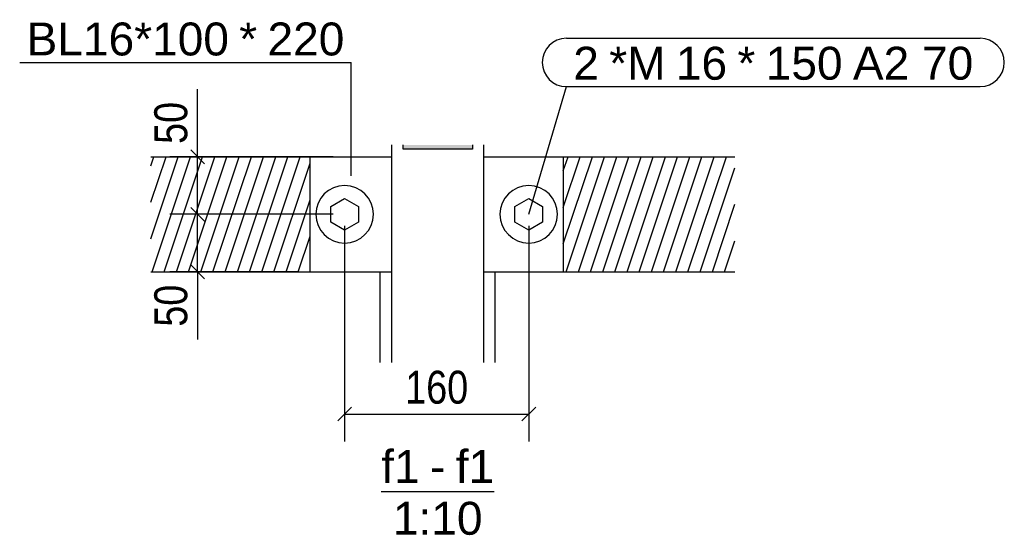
# Model space of a CAD drawing. Header units: millimetres. Extents: x 30 to 140409, y 21 to 10629.
# Tile 6 of 37: x 34048 to 34904, y 44 to 493. Entities that reach past the tile are written whole.
import ezdxf

# ---------------------------------------------------------------- set-up
doc = ezdxf.new("R2010")
doc.units = ezdxf.units.MM
doc.styles.add('Arial', font='ARIAL.TTF', dxfattribs={"height": 0.2})
doc.styles.add('Arial Narrow', font='ARIALN.TTF', dxfattribs={"height": 0.2})
pattern_1 = [(71.56505, (44723.621, -2399.013), (-11.90625, -3.96875), [])]

# ---------------------------------------------------------------- blocks, each defined once
blk = doc.blocks.new('Unknown-20 - 27839')
at = {"color": 5}
blk.add_line((34362.53, 82.5), (34460.59, 82.5), dxfattribs=at)
at = {"color": 5, "style": 'Arial'}
for s, height, p in [('f1', 28.652, (34362.53, 90)), ('f1', 28.652, (34427.22, 90)), ('-', 28.65, (34404.9, 90)), ('1:10', 28.652, (34372.62, 45))]:
    blk.add_text(s, height=height, dxfattribs=at).set_placement(p)
blk = doc.blocks.new('Bolt-27848 - 27839')
at = {"color": 136}
for p, q in [((34318.68, 330.64), (34330.68, 337.57)), ((34330.68, 337.57), (34342.68, 330.64)), ((34478.68, 330.64), (34490.68, 337.57)), ((34490.68, 337.57), (34502.68, 330.64)), ((34318.68, 316.79), (34318.68, 330.64)), ((34342.68, 330.64), (34342.68, 316.79)), ((34478.68, 316.79), (34478.68, 330.64)), ((34502.68, 330.64), (34502.68, 316.79)), ((34330.68, 309.86), (34318.68, 316.79)), ((34342.68, 316.79), (34330.68, 309.86)), ((34490.68, 309.86), (34478.68, 316.79)), ((34502.68, 316.79), (34490.68, 309.86))]:
    blk.add_line(p, q, dxfattribs=at)
for centre, start, end in [((34330.68, 323.72), 90, 270), ((34330.68, 323.72), 270, 90), ((34490.68, 323.72), 90, 270), ((34490.68, 323.72), 270, 90)]:
    blk.add_arc(centre, 25, start, end, dxfattribs=at)
blk = doc.blocks.new('Part-27840 - 27839')
h = blk.add_hatch()
h.set_pattern_fill('', color=96, scale=10, angle=45, style=0, pattern_type=0)
h.set_pattern_definition(pattern_1)
h.paths.add_polyline_path([(34300.68, 373.72), (34371.67, 373.72), (34162.35, 373.72), (34162.35, 273.72), (34300.68, 273.72)])
h = blk.add_hatch()
h.set_pattern_fill('', color=96, scale=10, angle=45, style=0, pattern_type=0)
h.set_pattern_definition(pattern_1)
h.paths.add_polyline_path([(34669.81, 373.72), (34451.67, 373.72), (34520.68, 373.72), (34520.68, 273.72), (34669.81, 273.72)])
at = {"color": 96}
for p, q in [((34162.35, 373.72), (34300.68, 373.72)), ((34520.68, 373.72), (34669.81, 373.72)), ((34162.35, 273.72), (34300.68, 273.72)), ((34520.68, 273.72), (34669.81, 273.72))]:
    blk.add_line(p, q, dxfattribs=at)
blk = doc.blocks.new('Part-27841 - 27839')
at = {"color": 7}
for p, q in [((34361.56, 194.69), (34361.56, 273.72)), ((34461.56, 194.69), (34461.56, 273.72))]:
    blk.add_line(p, q, dxfattribs=at)
blk = doc.blocks.new('Part-27843 - 27839')
at = {"color": 7}
for p, q in [((34371.67, 194.69), (34371.67, 384.07)), ((34451.67, 194.69), (34451.67, 384.07))]:
    blk.add_line(p, q, dxfattribs=at)
blk = doc.blocks.new('Part-27844 - 27839')
blk.add_hatch(color=6).paths.add_polyline_path([(34441.67, 384.07), (34381.67, 384.07), (34381.67, 380.25), (34441.67, 380.25)])
at = {"color": 7}
for p, q in [((34381.67, 380.25), (34381.67, 384.07)), ((34441.67, 380.25), (34381.67, 380.25)), ((34441.67, 384.07), (34441.67, 380.25))]:
    blk.add_line(p, q, dxfattribs=at)
blk = doc.blocks.new('Part-27845 - 27839')
at = {"color": 7}
for p, q in [((34300.68, 373.72), (34371.67, 373.72)), ((34300.68, 373.72), (34300.68, 373.72)), ((34300.68, 273.72), (34300.68, 373.72)), ((34451.67, 373.72), (34520.68, 373.72)), ((34520.68, 373.72), (34520.68, 373.72)), ((34520.68, 373.72), (34520.68, 273.72)), ((34300.68, 273.72), (34371.67, 273.72)), ((34451.67, 273.72), (34520.68, 273.72))]:
    blk.add_line(p, q, dxfattribs=at)
blk = doc.blocks.new('StraightDimension-28895 - 27839')
at = {"color": 174}
for p, q in [((34202.92, 373.72), (34202.92, 432.69)), ((34202.92, 373.72), (34202.92, 432.69)), ((34208.92, 367.72), (34196.92, 379.72)), ((34320.68, 373.72), (34178.92, 373.72)), ((34202.92, 323.73), (34202.92, 373.72)), ((34196.92, 329.73), (34208.92, 317.73)), ((34320.68, 323.73), (34178.92, 323.73))]:
    blk.add_line(p, q, dxfattribs=at)
at = {"color": 30, "style": 'Arial Narrow'}
blk.add_text('50', height=28.633, rotation=90.00021, dxfattribs=at).set_placement((34193.92, 384.97))
blk = doc.blocks.new('StraightDimension-28892 - 27839')
at = {"color": 174}
for p, q in [((34330.68, 313.73), (34330.68, 126)), ((34490.68, 313.73), (34490.68, 126)), ((34336.68, 156), (34324.68, 144)), ((34484.68, 144), (34496.68, 156)), ((34330.68, 150), (34490.68, 150))]:
    blk.add_line(p, q, dxfattribs=at)
at = {"color": 30, "style": 'Arial Narrow'}
blk.add_text('160', height=28.633, dxfattribs=at).set_placement((34383.32, 159))
blk = doc.blocks.new('StraightDimension-28896 - 27839')
at = {"color": 174}
for p, q in [((34208.92, 317.73), (34196.92, 329.73)), ((34320.68, 323.73), (34178.92, 323.73)), ((34202.92, 273.72), (34202.92, 323.73)), ((34196.92, 279.72), (34208.92, 267.72)), ((34290.68, 273.72), (34178.92, 273.72)), ((34202.92, 273.72), (34202.92, 214.74)), ((34202.92, 273.72), (34202.92, 214.74))]:
    blk.add_line(p, q, dxfattribs=at)
at = {"color": 30, "style": 'Arial Narrow'}
blk.add_text('50', height=28.633, rotation=90.00021, dxfattribs=at).set_placement((34193.92, 225.99))
blk = doc.blocks.new('Mark-27907 - 27839')
at = {"color": 136}
for p, q in [((34523.36, 476.8), (34882.89, 476.8)), ((34490.68, 323.72), (34523.36, 434.8)), ((34523.36, 434.8), (34882.89, 434.8))]:
    blk.add_line(p, q, dxfattribs=at)
for centre, start, end in [((34523.36, 455.8), 90, 270), ((34882.89, 455.8), 270, 90)]:
    blk.add_arc(centre, 21, start, end, dxfattribs=at)
at = {"color": 30, "style": 'Arial'}
for s, height, p in [('*M', 28.652, (34560.61, 440.8)), ('*', 28.65, (34672.01, 440.8)), ('2', 28.65, (34529.36, 440.8)), ('16', 28.652, (34618.51, 440.8)), ('150', 28.652, (34696.58, 440.8)), ('A2 70', 28.652, (34772.33, 440.8))]:
    blk.add_text(s, height=height, dxfattribs=at).set_placement(p)
blk = doc.blocks.new('Mark-27912 - 27839')
at = {"color": 136}
for p in [(34048.33, 455.9), (34336.42, 357.29)]:
    blk.add_line(p, (34336.42, 455.9), dxfattribs=at)
at = {"color": 30, "style": 'Arial'}
for s, height, p in [('BL16*100', 28.652, (34054.33, 461.9)), ('*', 28.65, (34239.09, 461.9)), ('220', 28.652, (34263.66, 461.9))]:
    blk.add_text(s, height=height, dxfattribs=at).set_placement(p)

msp = doc.modelspace()

# ---------------------------------------------------------------- block references
for name in ['Mark-27912 - 27839', 'Mark-27907 - 27839', 'StraightDimension-28895 - 27839', 'Part-27843 - 27839', 'Part-27844 - 27839', 'Part-27840 - 27839', 'Part-27845 - 27839', 'Bolt-27848 - 27839', 'StraightDimension-28896 - 27839', 'StraightDimension-28892 - 27839', 'Part-27841 - 27839', 'Unknown-20 - 27839']:
    msp.add_blockref(name, (0, 0))

doc.saveas('drawing.dxf')
